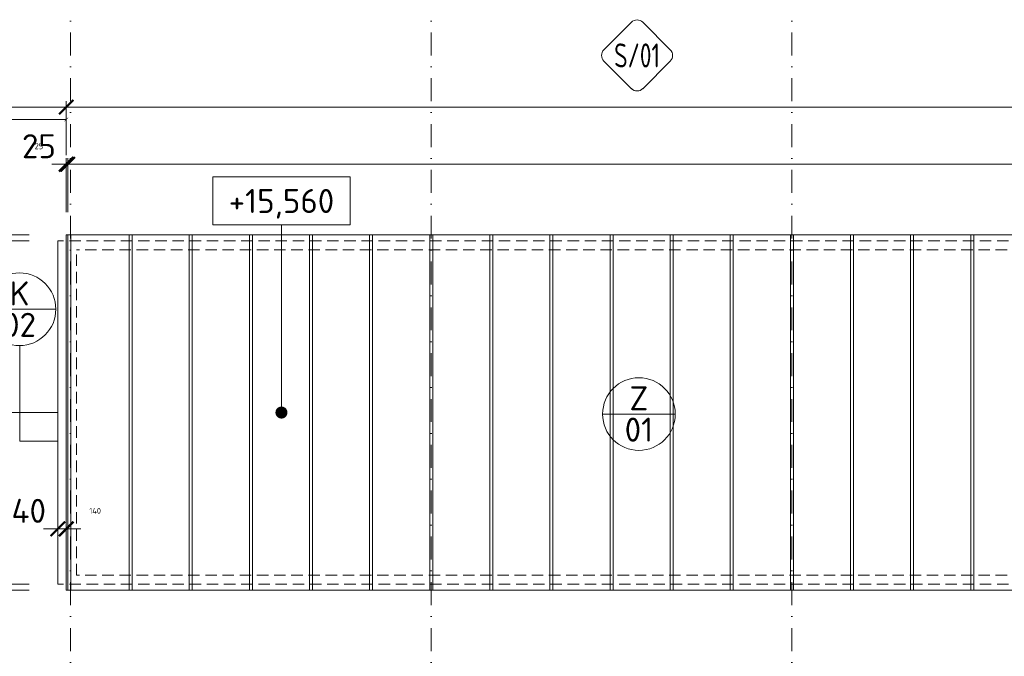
# Model space of a CAD drawing. Header units: millimetres. Extents: x -916886 to 3713765, y -2985421 to 1675785.
# Tile 118 of 256: x 11155 to 27533, y 236895 to 247484. Entities that reach past the tile are written whole.
import ezdxf
from ezdxf.enums import TextEntityAlignment as Align

# ---------------------------------------------------------------- set-up
doc = ezdxf.new("R2010")
doc.units = ezdxf.units.MM
for name, pattern in [('CENTERX2', [101.6, 63.5, -12.7, 12.7, -12.7]), ('DASHDOT', [25.4, 12.7, -6.35, 0, -6.35]), ('ČÁRKOVANÁ', [19.05, 12.7, -6.35])]:
    doc.linetypes.add(name, pattern=pattern)
doc.layers.get('Defpoints').update_dxf_attribs({"color": 8})
for name, color, linetype, lineweight in [('A99_N_kce-pohl', 1, 'Continuous', 9), ('A99_N_koty-200', 5, 'Continuous', 5), ('A99_N_koty-200 @ 200', 5, 'Continuous', 5), ('A99_N_koty-200 @ 50 (2)', 5, 'Continuous', 5), ('A99_N_koty-vysk', 160, 'Continuous', 9), ('A99_N_znaceni 200', 5, 'Continuous', 5), ('A99_S_osy', 1, 'CENTERX2', 5)]:
    doc.layers.add(name, color=color, linetype=linetype, lineweight=lineweight)
doc.styles.add('A99_kota', font='isocpeur.ttf', dxfattribs={"height": 2})
doc.styles.add('A99_popis', font='isocpeur.ttf')
doc.dimstyles.new('A99_kota_200 new', dxfattribs={"dimscale": 200, "dimtxt": 2, "dimasz": 1.2, "dimexe": 0.5, "dimexo": 1.5, "dimgap": 0.5, "dimtad": 1, "dimdec": 0, "dimzin": 3, "dimdsep": 46, "dimtxsty": 'A99_kota', "dimblk": 'ARCHTICK', "dimcen": 2.5, "dimazin": 2, "dimtfac": 0.75, "dimtdec": 0, "dimtix": 1, "dimtmove": 2, "dimatfit": 0, "dimfxl": 0, "dimtolj": 1, "dimtzin": 0, "dimlwd": 5, "dimlwe": 5, "dimarcsym": 0})

# ---------------------------------------------------------------- blocks, each defined once
blk = doc.blocks.new('*U49')
at = {"color": 0, "linetype": 'ByBlock'}
blk.add_line((5.7, -4), (5.7, -19.6), dxfattribs=at)
blk.add_lwpolyline([(0, -4), (11.4, -4), (11.4, 0), (0, 0)], close=True, dxfattribs=at)
at = {"color": 0, "linetype": 'ByBlock', "ltscale": 200, "const_width": 0.5}
blk.add_lwpolyline([(5.7, -19.85, -1), (5.7, -19.35, -1)], format="xyb", close=True, dxfattribs=at)
at = {"color": 0, "linetype": 'ByBlock', "style": 'A99_kota'}
for tag, p in [('VYSKA', (5.7, -2.241)), ('VYSKA_POPIS1', (5.7, -6.041)), ('VYSKA_POPIS2', (5.9, -9.541)), ('VYSKA_POPIS3', (5.9, -13.041))]:
    blk.add_attdef(tag, text='', height=2, dxfattribs=at).set_placement(p, align=Align.MIDDLE)
blk = doc.blocks.new('*U20')
at = {"color": 0, "linetype": 'ByBlock'}
blk.add_line((-3.02, 0), (3.02, 0), dxfattribs=at)
blk.add_circle((0, 0), 3.02, dxfattribs=at)
at = {"color": 0, "linetype": 'ByBlock', "style": 'A99_popis'}
for tag, p in [('KATEGORIE', (0, 1.31)), ('PRVEK', (0, -1.298))]:
    blk.add_attdef(tag, text='', height=2, dxfattribs=at).set_placement(p, align=Align.MIDDLE_CENTER)
blk = doc.blocks.new('_ArchTick')
at = {"color": 0, "linetype": 'ByBlock', "const_width": 0.15}
blk.add_lwpolyline([(-0.5, -0.5), (0.5, 0.5)], dxfattribs=at)
blk = doc.blocks.new('*D4128')
at = {"layer": 'A99_N_koty-200', "color": 0, "linetype": 'Continuous', "lineweight": 5, "transparency": 16777216}
for p, q in [((5860, 246030), (5860, 246130)), ((5860, 246030), (11930, 246030)), ((11930, 245230), (11930, 246130))]:
    blk.add_line(p, q, dxfattribs=at)
at = {"layer": 'Defpoints', "color": 0, "linetype": 'Continuous', "lineweight": 0, "transparency": 16777216}
for p in [(11930, 246030), (5860, 245825), (11930, 243905)]:
    blk.add_point(p, dxfattribs=at)
at = {"layer": 'A99_N_koty-200', "color": 0, "linetype": 'Continuous', "lineweight": 5, "transparency": 16777216, "xscale": 240, "yscale": 240, "zscale": 240, "rotation": 180}
blk.add_blockref('_ArchTick', (5860, 246030), dxfattribs=at)
at = {"layer": 'A99_N_koty-200', "color": 0, "linetype": 'Continuous', "lineweight": 5, "transparency": 16777216, "xscale": 240, "yscale": 240, "zscale": 240}
blk.add_blockref('_ArchTick', (11930, 246030), dxfattribs=at)
at = {"layer": 'A99_N_koty-200', "color": 0, "linetype": 'Continuous', "transparency": 16777216, "insert": (10065, 246350), "char_height": 400, "attachment_point": 5, "style": 'A99_kota'}
blk.add_mtext('\\A1;6070', dxfattribs=at)
blk = doc.blocks.new('*D4129')
at = {"layer": 'A99_N_koty-200', "color": 0, "linetype": 'Continuous', "lineweight": 5, "transparency": 16777216}
for p, q in [((5860, 245825), (5860, 245850)), ((11930, 245625), (11930, 245850)), ((5860, 245825), (11930, 245825))]:
    blk.add_line(p, q, dxfattribs=at)
at = {"layer": 'Defpoints', "color": 0, "linetype": 'Continuous', "lineweight": 0, "transparency": 16777216}
for p in [(5860, 245825), (11930, 245825), (11930, 243905)]:
    blk.add_point(p, dxfattribs=at)
at = {"layer": 'A99_N_koty-200', "color": 0, "linetype": 'Continuous', "lineweight": 5, "transparency": 16777216, "xscale": 60, "yscale": 60, "zscale": 60, "rotation": 180}
blk.add_blockref('_ArchTick', (5860, 245825), dxfattribs=at)
at = {"layer": 'A99_N_koty-200', "color": 0, "linetype": 'Continuous', "lineweight": 5, "transparency": 16777216, "xscale": 60, "yscale": 60, "zscale": 60}
blk.add_blockref('_ArchTick', (11930, 245825), dxfattribs=at)
at = {"layer": 'A99_N_koty-200', "color": 0, "linetype": 'Continuous', "transparency": 16777216, "insert": (8895, 245900), "char_height": 100, "attachment_point": 5, "style": 'A99_kota'}
blk.add_mtext('\\A1;6070', dxfattribs=at)
blk = doc.blocks.new('*D4131')
at = {"layer": 'A99_N_koty-200', "color": 0, "linetype": 'Continuous', "lineweight": 5, "transparency": 16777216}
for p, q in [((11930, 245230), (11930, 246130)), ((11930, 246030), (144620, 246030)), ((144620, 245230), (144620, 246130))]:
    blk.add_line(p, q, dxfattribs=at)
at = {"layer": 'Defpoints', "color": 0, "linetype": 'Continuous', "lineweight": 0, "transparency": 16777216}
for p in [(144620, 246030), (11930, 243905), (144620, 243905)]:
    blk.add_point(p, dxfattribs=at)
at = {"layer": 'A99_N_koty-200', "color": 0, "linetype": 'Continuous', "lineweight": 5, "transparency": 16777216, "xscale": 240, "yscale": 240, "zscale": 240, "rotation": 180}
blk.add_blockref('_ArchTick', (11930, 246030), dxfattribs=at)
at = {"layer": 'A99_N_koty-200', "color": 0, "linetype": 'Continuous', "lineweight": 5, "transparency": 16777216, "xscale": 240, "yscale": 240, "zscale": 240}
blk.add_blockref('_ArchTick', (144620, 246030), dxfattribs=at)
at = {"layer": 'A99_N_koty-200', "color": 0, "linetype": 'Continuous', "transparency": 16777216, "insert": (77020, 246330), "char_height": 400, "attachment_point": 5, "style": 'A99_kota'}
blk.add_mtext('\\A1;132690', dxfattribs=at)
blk = doc.blocks.new('*D4132')
at = {"layer": 'A99_N_koty-200', "color": 0, "linetype": 'Continuous', "lineweight": 5, "transparency": 16777216}
for p, q in [((11930, 245830), (11930, 246055)), ((11930, 246030), (144620, 246030)), ((144620, 245830), (144620, 246055))]:
    blk.add_line(p, q, dxfattribs=at)
at = {"layer": 'Defpoints', "color": 0, "linetype": 'Continuous', "lineweight": 0, "transparency": 16777216}
for p in [(144620, 246030), (11930, 243905), (144620, 243905)]:
    blk.add_point(p, dxfattribs=at)
at = {"layer": 'A99_N_koty-200', "color": 0, "linetype": 'Continuous', "lineweight": 5, "transparency": 16777216, "xscale": 60, "yscale": 60, "zscale": 60, "rotation": 180}
blk.add_blockref('_ArchTick', (11930, 246030), dxfattribs=at)
at = {"layer": 'A99_N_koty-200', "color": 0, "linetype": 'Continuous', "lineweight": 5, "transparency": 16777216, "xscale": 60, "yscale": 60, "zscale": 60}
blk.add_blockref('_ArchTick', (144620, 246030), dxfattribs=at)
at = {"layer": 'A99_N_koty-200', "color": 0, "linetype": 'Continuous', "transparency": 16777216, "insert": (78275, 246105), "char_height": 100, "attachment_point": 5, "style": 'A99_kota'}
blk.add_mtext('\\A1;132690', dxfattribs=at)
blk = doc.blocks.new('*D4137')
at = {"layer": 'A99_N_koty-200', "color": 0, "linetype": 'Continuous', "lineweight": 5, "transparency": 16777216}
for p, q in [((11955, 244280), (11955, 245180)), ((78000, 244280), (78000, 245180)), ((11955, 245080), (78000, 245080))]:
    blk.add_line(p, q, dxfattribs=at)
at = {"layer": 'Defpoints', "color": 0, "linetype": 'Continuous', "lineweight": 0, "transparency": 16777216}
for p in [(78000, 245080), (11955, 243905), (78000, 243905)]:
    blk.add_point(p, dxfattribs=at)
at = {"layer": 'A99_N_koty-200', "color": 0, "linetype": 'Continuous', "lineweight": 5, "transparency": 16777216, "xscale": 240, "yscale": 240, "zscale": 240, "rotation": 180}
blk.add_blockref('_ArchTick', (11955, 245080), dxfattribs=at)
at = {"layer": 'A99_N_koty-200', "color": 0, "linetype": 'Continuous', "lineweight": 5, "transparency": 16777216, "xscale": 240, "yscale": 240, "zscale": 240}
blk.add_blockref('_ArchTick', (78000, 245080), dxfattribs=at)
at = {"layer": 'A99_N_koty-200', "color": 0, "linetype": 'Continuous', "transparency": 16777216, "insert": (44977.5, 245380), "char_height": 400, "attachment_point": 5, "style": 'A99_kota'}
blk.add_mtext('\\A1;66045', dxfattribs=at)
blk = doc.blocks.new('*D4138')
at = {"layer": 'A99_N_koty-200', "color": 0, "linetype": 'Continuous', "lineweight": 5, "transparency": 16777216}
for p, q in [((11955, 244880), (11955, 245105)), ((11955, 245080), (78000, 245080)), ((78000, 244880), (78000, 245105))]:
    blk.add_line(p, q, dxfattribs=at)
at = {"layer": 'Defpoints', "color": 0, "linetype": 'Continuous', "lineweight": 0, "transparency": 16777216}
for p in [(78000, 245080), (11955, 243905), (78000, 243905)]:
    blk.add_point(p, dxfattribs=at)
at = {"layer": 'A99_N_koty-200', "color": 0, "linetype": 'Continuous', "lineweight": 5, "transparency": 16777216, "xscale": 60, "yscale": 60, "zscale": 60, "rotation": 180}
blk.add_blockref('_ArchTick', (11955, 245080), dxfattribs=at)
at = {"layer": 'A99_N_koty-200', "color": 0, "linetype": 'Continuous', "lineweight": 5, "transparency": 16777216, "xscale": 60, "yscale": 60, "zscale": 60}
blk.add_blockref('_ArchTick', (78000, 245080), dxfattribs=at)
at = {"layer": 'A99_N_koty-200', "color": 0, "linetype": 'Continuous', "transparency": 16777216, "insert": (44977.5, 245155), "char_height": 100, "attachment_point": 5, "style": 'A99_kota'}
blk.add_mtext('\\A1;66045', dxfattribs=at)
blk = doc.blocks.new('*D4140')
at = {"layer": 'A99_N_koty-200', "color": 0, "linetype": 'Continuous', "lineweight": 5, "transparency": 16777216}
for p, q in [((11930, 244280), (11930, 245180)), ((11955, 244280), (11955, 245180)), ((11930, 245080), (11690, 245080)), ((11955, 245080), (11930, 245080)), ((11955, 245080), (12195, 245080))]:
    blk.add_line(p, q, dxfattribs=at)
at = {"layer": 'Defpoints', "color": 0, "linetype": 'Continuous', "lineweight": 0, "transparency": 16777216}
for p in [(11930, 245080), (11930, 243905), (11955, 243905)]:
    blk.add_point(p, dxfattribs=at)
at = {"layer": 'A99_N_koty-200', "color": 0, "linetype": 'Continuous', "lineweight": 5, "transparency": 16777216, "xscale": 240, "yscale": 240, "zscale": 240}
blk.add_blockref('_ArchTick', (11930, 245080), dxfattribs=at)
at = {"layer": 'A99_N_koty-200', "color": 0, "linetype": 'Continuous', "lineweight": 5, "transparency": 16777216, "xscale": 240, "yscale": 240, "zscale": 240, "rotation": 180}
blk.add_blockref('_ArchTick', (11955, 245080), dxfattribs=at)
at = {"layer": 'A99_N_koty-200', "color": 0, "linetype": 'Continuous', "transparency": 16777216, "insert": (11475, 245380), "char_height": 400, "attachment_point": 5, "style": 'A99_kota'}
blk.add_mtext('\\A1;25', dxfattribs=at)
blk = doc.blocks.new('*D4141')
at = {"layer": 'A99_N_koty-200', "color": 0, "linetype": 'Continuous', "lineweight": 5, "transparency": 16777216}
for p, q in [((11930, 245080), (11870, 245080)), ((11930, 244880), (11930, 245105)), ((11955, 245080), (11930, 245080)), ((11955, 244880), (11955, 245105)), ((11955, 245080), (12015, 245080))]:
    blk.add_line(p, q, dxfattribs=at)
at = {"layer": 'Defpoints', "color": 0, "linetype": 'Continuous', "lineweight": 0, "transparency": 16777216}
for p in [(11930, 245080), (11930, 243905), (11955, 243905)]:
    blk.add_point(p, dxfattribs=at)
at = {"layer": 'A99_N_koty-200', "color": 0, "linetype": 'Continuous', "lineweight": 5, "transparency": 16777216, "xscale": 60, "yscale": 60, "zscale": 60}
blk.add_blockref('_ArchTick', (11930, 245080), dxfattribs=at)
at = {"layer": 'A99_N_koty-200', "color": 0, "linetype": 'Continuous', "lineweight": 5, "transparency": 16777216, "xscale": 60, "yscale": 60, "zscale": 60, "rotation": 180}
blk.add_blockref('_ArchTick', (11955, 245080), dxfattribs=at)
at = {"layer": 'A99_N_koty-200', "color": 0, "linetype": 'Continuous', "transparency": 16777216, "insert": (11475, 245380), "char_height": 100, "attachment_point": 5, "style": 'A99_kota'}
blk.add_mtext('\\A1;25', dxfattribs=at)
blk = doc.blocks.new('*D4149')
at = {"layer": 'A99_N_koty-200', "color": 0, "linetype": 'Continuous', "lineweight": 5, "transparency": 16777216}
for p, q in [((10210, 243905), (9310, 243905)), ((9410, 237995), (9410, 243905)), ((10210, 237995), (9310, 237995))]:
    blk.add_line(p, q, dxfattribs=at)
at = {"layer": 'Defpoints', "color": 0, "linetype": 'Continuous', "lineweight": 0, "transparency": 16777216}
for p in [(9410, 243905), (11930, 243905), (11930, 237995)]:
    blk.add_point(p, dxfattribs=at)
at = {"layer": 'A99_N_koty-200', "color": 0, "linetype": 'Continuous', "lineweight": 5, "transparency": 16777216, "xscale": 240, "yscale": 240, "zscale": 240}
for p, rotation in [((9410, 243905), 90), ((9410, 237995), 270)]:
    blk.add_blockref('_ArchTick', p, dxfattribs=dict(at, rotation=rotation))
at = {"layer": 'A99_N_koty-200', "color": 0, "linetype": 'Continuous', "transparency": 16777216, "insert": (9110, 240920), "char_height": 400, "attachment_point": 5, "rotation": 90, "style": 'A99_kota'}
blk.add_mtext('\\A1;5910', dxfattribs=at)
blk = doc.blocks.new('*D4150')
at = {"layer": 'A99_N_koty-200', "color": 0, "linetype": 'Continuous', "lineweight": 5, "transparency": 16777216}
for p, q in [((9610, 243905), (9385, 243905)), ((9410, 237995), (9410, 243905)), ((9610, 237995), (9385, 237995))]:
    blk.add_line(p, q, dxfattribs=at)
at = {"layer": 'Defpoints', "color": 0, "linetype": 'Continuous', "lineweight": 0, "transparency": 16777216}
for p in [(9410, 243905), (11930, 243905), (11930, 237995)]:
    blk.add_point(p, dxfattribs=at)
at = {"layer": 'A99_N_koty-200', "color": 0, "linetype": 'Continuous', "lineweight": 5, "transparency": 16777216, "xscale": 60, "yscale": 60, "zscale": 60}
for p, rotation in [((9410, 243905), 90), ((9410, 237995), 270)]:
    blk.add_blockref('_ArchTick', p, dxfattribs=dict(at, rotation=rotation))
at = {"layer": 'A99_N_koty-200', "color": 0, "linetype": 'Continuous', "transparency": 16777216, "insert": (9335, 240950), "char_height": 100, "attachment_point": 5, "rotation": 90, "style": 'A99_kota'}
blk.add_mtext('\\A1;5910', dxfattribs=at)
blk = doc.blocks.new('*D4152')
at = {"layer": 'A99_N_koty-200', "color": 0, "linetype": 'Continuous', "lineweight": 5, "transparency": 16777216}
for p, q in [((11315, 243805), (10415, 243805)), ((10515, 243805), (10515, 238095)), ((11315, 238095), (10415, 238095))]:
    blk.add_line(p, q, dxfattribs=at)
at = {"layer": 'Defpoints', "color": 0, "linetype": 'Continuous', "lineweight": 0, "transparency": 16777216}
for p in [(11790, 243805), (10515, 238095), (11930, 238095)]:
    blk.add_point(p, dxfattribs=at)
at = {"layer": 'A99_N_koty-200', "color": 0, "linetype": 'Continuous', "lineweight": 5, "transparency": 16777216, "xscale": 240, "yscale": 240, "zscale": 240}
for p, rotation in [((10515, 243805), 90), ((10515, 238095), 270)]:
    blk.add_blockref('_ArchTick', p, dxfattribs=dict(at, rotation=rotation))
at = {"layer": 'A99_N_koty-200', "color": 0, "linetype": 'Continuous', "transparency": 16777216, "insert": (10215, 240950), "char_height": 400, "attachment_point": 5, "rotation": 90, "style": 'A99_kota'}
blk.add_mtext('\\A1;5710', dxfattribs=at)
blk = doc.blocks.new('*D4153')
at = {"layer": 'A99_N_koty-200', "color": 0, "linetype": 'Continuous', "lineweight": 5, "transparency": 16777216}
for p, q in [((10715, 243805), (10490, 243805)), ((10515, 243805), (10515, 238095)), ((10715, 238095), (10490, 238095))]:
    blk.add_line(p, q, dxfattribs=at)
at = {"layer": 'Defpoints', "color": 0, "linetype": 'Continuous', "lineweight": 0, "transparency": 16777216}
for p in [(11790, 243805), (10515, 238095), (11930, 238095)]:
    blk.add_point(p, dxfattribs=at)
at = {"layer": 'A99_N_koty-200', "color": 0, "linetype": 'Continuous', "lineweight": 5, "transparency": 16777216, "xscale": 60, "yscale": 60, "zscale": 60}
for p, rotation in [((10515, 243805), 90), ((10515, 238095), 270)]:
    blk.add_blockref('_ArchTick', p, dxfattribs=dict(at, rotation=rotation))
at = {"layer": 'A99_N_koty-200', "color": 0, "linetype": 'Continuous', "transparency": 16777216, "insert": (10440, 240950), "char_height": 100, "attachment_point": 5, "rotation": 90, "style": 'A99_kota'}
blk.add_mtext('\\A1;5710', dxfattribs=at)
blk = doc.blocks.new('*D4155')
at = {"layer": 'A99_N_koty-200', "color": 0, "linetype": 'Continuous', "lineweight": 5, "transparency": 16777216}
for p, q in [((10515, 238095), (10515, 238335)), ((11315, 238095), (10415, 238095)), ((11315, 237995), (10415, 237995)), ((10515, 238095), (10515, 237995)), ((10515, 237995), (10515, 237755))]:
    blk.add_line(p, q, dxfattribs=at)
at = {"layer": 'Defpoints', "color": 0, "linetype": 'Continuous', "lineweight": 0, "transparency": 16777216}
for p in [(10515, 237995), (11930, 238095), (11930, 237995)]:
    blk.add_point(p, dxfattribs=at)
at = {"layer": 'A99_N_koty-200', "color": 0, "linetype": 'Continuous', "lineweight": 5, "transparency": 16777216, "xscale": 240, "yscale": 240, "zscale": 240}
for p, rotation in [((10515, 238095), 270), ((10515, 237995), 90)]:
    blk.add_blockref('_ArchTick', p, dxfattribs=dict(at, rotation=rotation))
at = {"layer": 'A99_N_koty-200', "color": 0, "linetype": 'Continuous', "transparency": 16777216, "insert": (10215, 237490), "char_height": 400, "attachment_point": 5, "rotation": 90, "style": 'A99_kota'}
blk.add_mtext('\\A1;100', dxfattribs=at)
blk = doc.blocks.new('*D4156')
at = {"layer": 'A99_N_koty-200', "color": 0, "linetype": 'Continuous', "lineweight": 5, "transparency": 16777216}
for p, q in [((10515, 238095), (10515, 238155)), ((10715, 238095), (10490, 238095)), ((10715, 237995), (10490, 237995)), ((10515, 238095), (10515, 237995)), ((10515, 237995), (10515, 237935))]:
    blk.add_line(p, q, dxfattribs=at)
at = {"layer": 'Defpoints', "color": 0, "linetype": 'Continuous', "lineweight": 0, "transparency": 16777216}
for p in [(10515, 237995), (11930, 238095), (11930, 237995)]:
    blk.add_point(p, dxfattribs=at)
at = {"layer": 'A99_N_koty-200', "color": 0, "linetype": 'Continuous', "lineweight": 5, "transparency": 16777216, "xscale": 60, "yscale": 60, "zscale": 60}
for p, rotation in [((10515, 238095), 270), ((10515, 237995), 90)]:
    blk.add_blockref('_ArchTick', p, dxfattribs=dict(at, rotation=rotation))
at = {"layer": 'A99_N_koty-200', "color": 0, "linetype": 'Continuous', "transparency": 16777216, "insert": (10215, 237490), "char_height": 100, "attachment_point": 5, "rotation": 90, "style": 'A99_kota'}
blk.add_mtext('\\A1;100', dxfattribs=at)
blk = doc.blocks.new('*D4158')
at = {"layer": 'A99_N_koty-200', "color": 0, "linetype": 'Continuous', "lineweight": 5, "transparency": 16777216}
for p, q in [((10515, 243905), (10515, 244145)), ((11315, 243905), (10415, 243905)), ((10515, 243805), (10515, 243905)), ((11315, 243805), (10415, 243805)), ((10515, 243805), (10515, 243565))]:
    blk.add_line(p, q, dxfattribs=at)
at = {"layer": 'Defpoints', "color": 0, "linetype": 'Continuous', "lineweight": 0, "transparency": 16777216}
for p in [(10515, 243905), (11930, 243905), (11790, 243805)]:
    blk.add_point(p, dxfattribs=at)
at = {"layer": 'A99_N_koty-200', "color": 0, "linetype": 'Continuous', "lineweight": 5, "transparency": 16777216, "xscale": 240, "yscale": 240, "zscale": 240}
for p, rotation in [((10515, 243905), 270), ((10515, 243805), 90)]:
    blk.add_blockref('_ArchTick', p, dxfattribs=dict(at, rotation=rotation))
at = {"layer": 'A99_N_koty-200', "color": 0, "linetype": 'Continuous', "transparency": 16777216, "insert": (10215, 244410), "char_height": 400, "attachment_point": 5, "rotation": 90, "style": 'A99_kota'}
blk.add_mtext('\\A1;100', dxfattribs=at)
blk = doc.blocks.new('*D4159')
at = {"layer": 'A99_N_koty-200', "color": 0, "linetype": 'Continuous', "lineweight": 5, "transparency": 16777216}
for p, q in [((10715, 243905), (10490, 243905)), ((10515, 243905), (10515, 243965)), ((10515, 243805), (10515, 243905)), ((10715, 243805), (10490, 243805)), ((10515, 243805), (10515, 243745))]:
    blk.add_line(p, q, dxfattribs=at)
at = {"layer": 'Defpoints', "color": 0, "linetype": 'Continuous', "lineweight": 0, "transparency": 16777216}
for p in [(10515, 243905), (11930, 243905), (11790, 243805)]:
    blk.add_point(p, dxfattribs=at)
at = {"layer": 'A99_N_koty-200', "color": 0, "linetype": 'Continuous', "lineweight": 5, "transparency": 16777216, "xscale": 60, "yscale": 60, "zscale": 60}
for p, rotation in [((10515, 243905), 270), ((10515, 243805), 90)]:
    blk.add_blockref('_ArchTick', p, dxfattribs=dict(at, rotation=rotation))
at = {"layer": 'A99_N_koty-200', "color": 0, "linetype": 'Continuous', "transparency": 16777216, "insert": (10215, 244410), "char_height": 100, "attachment_point": 5, "rotation": 90, "style": 'A99_kota'}
blk.add_mtext('\\A1;100', dxfattribs=at)
blk = doc.blocks.new('*D4173')
at = {"layer": 'A99_N_koty-200', "color": 0, "linetype": 'Continuous', "lineweight": 5, "transparency": 16777216}
for p, q in [((10210, 237995), (9310, 237995)), ((9410, 237995), (9410, 232115)), ((9410, 232115), (9310, 232115))]:
    blk.add_line(p, q, dxfattribs=at)
at = {"layer": 'Defpoints', "color": 0, "linetype": 'Continuous', "lineweight": 0, "transparency": 16777216}
for p in [(11930, 237995), (9410, 232115), (9410, 232115)]:
    blk.add_point(p, dxfattribs=at)
at = {"layer": 'A99_N_koty-200', "color": 0, "linetype": 'Continuous', "lineweight": 5, "transparency": 16777216, "xscale": 240, "yscale": 240, "zscale": 240}
for p, rotation in [((9410, 237995), 90.0000000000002), ((9410, 232115), 270.0000000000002)]:
    blk.add_blockref('_ArchTick', p, dxfattribs=dict(at, rotation=rotation))
at = {"layer": 'A99_N_koty-200', "color": 0, "linetype": 'Continuous', "transparency": 16777216, "insert": (9110, 234390), "char_height": 400, "attachment_point": 5, "rotation": 90, "style": 'A99_kota'}
blk.add_mtext('\\A1;5880', dxfattribs=at)
blk = doc.blocks.new('*D4174')
at = {"layer": 'A99_N_koty-200', "color": 0, "linetype": 'Continuous', "lineweight": 5, "transparency": 16777216}
for p, q in [((9610, 237995), (9385, 237995)), ((9410, 237995), (9410, 238055)), ((9410, 237995), (9410, 232115)), ((9410, 232115), (9385, 232115)), ((9410, 232115), (9410, 232055))]:
    blk.add_line(p, q, dxfattribs=at)
at = {"layer": 'Defpoints', "color": 0, "linetype": 'Continuous', "lineweight": 0, "transparency": 16777216}
for p in [(11930, 237995), (9410, 232115), (9410, 232115)]:
    blk.add_point(p, dxfattribs=at)
at = {"layer": 'A99_N_koty-200', "color": 0, "linetype": 'Continuous', "lineweight": 5, "transparency": 16777216, "xscale": 60, "yscale": 60, "zscale": 60}
for p, rotation in [((9410, 237995), 270.0000000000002), ((9410, 232115), 90.0000000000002)]:
    blk.add_blockref('_ArchTick', p, dxfattribs=dict(at, rotation=rotation))
at = {"layer": 'A99_N_koty-200', "color": 0, "linetype": 'Continuous', "transparency": 16777216, "insert": (9110, 230905), "char_height": 100, "attachment_point": 5, "rotation": 90, "style": 'A99_kota'}
blk.add_mtext('\\A1;5880', dxfattribs=at)
blk = doc.blocks.new('*D4176')
at = {"layer": 'A99_N_koty-200', "color": 0, "linetype": 'Continuous', "lineweight": 5, "transparency": 16777216}
for p, q in [((11790, 239015), (11550, 239015)), ((11790, 239015), (11790, 239115)), ((11790, 239015), (11930, 239015)), ((11930, 239015), (11930, 239115)), ((11930, 239015), (12170, 239015))]:
    blk.add_line(p, q, dxfattribs=at)
at = {"layer": 'Defpoints', "color": 0, "linetype": 'Continuous', "lineweight": 0, "transparency": 16777216}
for p in [(11790, 239015), (11930, 239015), (11930, 239015)]:
    blk.add_point(p, dxfattribs=at)
at = {"layer": 'A99_N_koty-200', "color": 0, "linetype": 'Continuous', "lineweight": 5, "transparency": 16777216, "xscale": 240, "yscale": 240, "zscale": 240}
blk.add_blockref('_ArchTick', (11790, 239015), dxfattribs=at)
at = {"layer": 'A99_N_koty-200', "color": 0, "linetype": 'Continuous', "lineweight": 5, "transparency": 16777216, "xscale": 240, "yscale": 240, "zscale": 240, "rotation": 180}
blk.add_blockref('_ArchTick', (11930, 239015), dxfattribs=at)
at = {"layer": 'A99_N_koty-200', "color": 0, "linetype": 'Continuous', "transparency": 16777216, "insert": (11205, 239315), "char_height": 400, "attachment_point": 5, "style": 'A99_kota'}
blk.add_mtext('\\A1;140', dxfattribs=at)
blk = doc.blocks.new('*D4177')
at = {"layer": 'A99_N_koty-200', "color": 0, "linetype": 'Continuous', "lineweight": 5, "transparency": 16777216}
for p, q in [((11790, 239015), (11730, 239015)), ((11790, 239015), (11790, 239040)), ((11790, 239015), (11930, 239015)), ((11930, 239015), (11930, 239040)), ((11930, 239015), (11990, 239015))]:
    blk.add_line(p, q, dxfattribs=at)
at = {"layer": 'Defpoints', "color": 0, "linetype": 'Continuous', "lineweight": 0, "transparency": 16777216}
for p in [(11790, 239015), (11930, 239015), (11930, 239015)]:
    blk.add_point(p, dxfattribs=at)
at = {"layer": 'A99_N_koty-200', "color": 0, "linetype": 'Continuous', "lineweight": 5, "transparency": 16777216, "xscale": 60, "yscale": 60, "zscale": 60}
blk.add_blockref('_ArchTick', (11790, 239015), dxfattribs=at)
at = {"layer": 'A99_N_koty-200', "color": 0, "linetype": 'Continuous', "lineweight": 5, "transparency": 16777216, "xscale": 60, "yscale": 60, "zscale": 60, "rotation": 180}
blk.add_blockref('_ArchTick', (11930, 239015), dxfattribs=at)
at = {"layer": 'A99_N_koty-200', "color": 0, "linetype": 'Continuous', "transparency": 16777216, "insert": (12410, 239315), "char_height": 100, "attachment_point": 5, "style": 'A99_kota'}
blk.add_mtext('\\A1;140', dxfattribs=at)
blk = doc.blocks.new('*D4335')
at = {"layer": 'A99_N_koty-200', "color": 0, "linetype": 'Continuous', "lineweight": 5, "transparency": 16777216}
for p, q in [((10210, 249785), (9310, 249785)), ((9410, 243905), (9410, 249785)), ((10210, 243905), (9310, 243905))]:
    blk.add_line(p, q, dxfattribs=at)
at = {"layer": 'Defpoints', "color": 0, "linetype": 'Continuous', "lineweight": 0, "transparency": 16777216}
for p in [(9410, 249785), (11735, 249785), (11960, 243905)]:
    blk.add_point(p, dxfattribs=at)
at = {"layer": 'A99_N_koty-200', "color": 0, "linetype": 'Continuous', "lineweight": 5, "transparency": 16777216, "xscale": 240, "yscale": 240, "zscale": 240}
for p, rotation in [((9410, 249785), 90), ((9410, 243905), 270)]:
    blk.add_blockref('_ArchTick', p, dxfattribs=dict(at, rotation=rotation))
at = {"layer": 'A99_N_koty-200', "color": 0, "linetype": 'Continuous', "transparency": 16777216, "insert": (9110, 246845), "char_height": 400, "attachment_point": 5, "rotation": 90, "style": 'A99_kota'}
blk.add_mtext('\\A1;5880', dxfattribs=at)
blk = doc.blocks.new('*D4336')
at = {"layer": 'A99_N_koty-200', "color": 0, "linetype": 'Continuous', "lineweight": 5, "transparency": 16777216}
for p, q in [((9610, 249785), (9385, 249785)), ((9410, 243905), (9410, 249785)), ((9610, 243905), (9385, 243905))]:
    blk.add_line(p, q, dxfattribs=at)
at = {"layer": 'Defpoints', "color": 0, "linetype": 'Continuous', "lineweight": 0, "transparency": 16777216}
for p in [(9410, 249785), (11735, 249785), (11960, 243905)]:
    blk.add_point(p, dxfattribs=at)
at = {"layer": 'A99_N_koty-200', "color": 0, "linetype": 'Continuous', "lineweight": 5, "transparency": 16777216, "xscale": 60, "yscale": 60, "zscale": 60}
for p, rotation in [((9410, 249785), 90), ((9410, 243905), 270)]:
    blk.add_blockref('_ArchTick', p, dxfattribs=dict(at, rotation=rotation))
at = {"layer": 'A99_N_koty-200', "color": 0, "linetype": 'Continuous', "transparency": 16777216, "insert": (9335, 246845), "char_height": 100, "attachment_point": 5, "rotation": 90, "style": 'A99_kota'}
blk.add_mtext('\\A1;5880', dxfattribs=at)
blk = doc.blocks.new('*U94')
at = {"color": 0}
for p, q in [((-0.72, 4.14), (-4.15, 0.71)), ((4.14, 0.71), (0.71, 4.14)), ((-4.15, -0.72), (-0.72, -4.15)), ((0.71, -4.15), (4.14, -0.72))]:
    blk.add_line(p, q, dxfattribs=at)
for centre, start, end in [((0, 3.42), 45, 135), ((-3.43, 0), 135, 225), ((3.42, 0), 315, 45), ((0, -3.43), 225, 315)]:
    blk.add_arc(centre, 1.01, start, end, dxfattribs=at)
at = {"color": 0, "linetype": 'ByBlock', "style": 'A99_popis', "width": 0.953108}
blk.add_attdef('SKLADBA', text='', height=3, rotation=0.0103, dxfattribs=at).set_placement((-2.86, -1.51), (2.86, -1.5), align=Align.FIT)
blk = doc.blocks.new('*U5086')
at = {"layer": 'A99_N_koty-200 @ 200', "linetype": 'Continuous'}
dim = blk.add_linear_dim(base=(11930, 246030), p1=(5860, 245825), p2=(11930, 243905), dimstyle='A99_kota_200 new', override={"dimscale": 200, "dimtix": 1, "dimtofl": 1, "dimtmove": 2, "dimatfit": 0}, dxfattribs=at)
dim.commit()
dim.dimension.update_dxf_attribs({"geometry": '*D4128', "text_midpoint": (10065, 246350), "dimtype": 128})
at = {"layer": 'A99_N_koty-200 @ 50 (2)', "linetype": 'Continuous'}
dim = blk.add_linear_dim(base=(11930, 245825), p1=(5860, 245825), p2=(11930, 243905), dimstyle='A99_kota_200 new', override={"dimscale": 50, "dimtix": 1, "dimtofl": 1, "dimtmove": 2, "dimatfit": 0}, dxfattribs=at)
dim.commit()
dim.dimension.update_dxf_attribs({"geometry": '*D4129', "text_midpoint": (8895, 245900)})
blk = doc.blocks.new('*U5087')
at = {"layer": 'A99_N_koty-200 @ 200', "linetype": 'Continuous'}
dim = blk.add_linear_dim(base=(144620, 246030), p1=(11930, 243905), p2=(144620, 243905), dimstyle='A99_kota_200 new', override={"dimscale": 200, "dimtix": 1, "dimtofl": 1, "dimtmove": 2, "dimatfit": 0}, dxfattribs=at)
dim.commit()
dim.dimension.update_dxf_attribs({"geometry": '*D4131', "text_midpoint": (77020, 246330), "dimtype": 128})
at = {"layer": 'A99_N_koty-200 @ 50 (2)', "linetype": 'Continuous'}
dim = blk.add_linear_dim(base=(144620, 246030), p1=(11930, 243905), p2=(144620, 243905), dimstyle='A99_kota_200 new', override={"dimscale": 50, "dimtix": 1, "dimtofl": 1, "dimtmove": 2, "dimatfit": 0}, dxfattribs=at)
dim.commit()
dim.dimension.update_dxf_attribs({"geometry": '*D4132', "text_midpoint": (78275, 246105)})
blk = doc.blocks.new('*U5089')
at = {"layer": 'A99_N_koty-200 @ 200', "linetype": 'Continuous'}
dim = blk.add_linear_dim(base=(78000, 245080), p1=(11955, 243905), p2=(78000, 243905), dimstyle='A99_kota_200 new', override={"dimscale": 200, "dimtix": 1, "dimtofl": 1, "dimtmove": 2, "dimatfit": 0}, dxfattribs=at)
dim.commit()
dim.dimension.update_dxf_attribs({"geometry": '*D4137', "text_midpoint": (44977.5, 245380)})
at = {"layer": 'A99_N_koty-200 @ 50 (2)', "linetype": 'Continuous'}
dim = blk.add_linear_dim(base=(78000, 245080), p1=(11955, 243905), p2=(78000, 243905), dimstyle='A99_kota_200 new', override={"dimscale": 50, "dimtix": 1, "dimtofl": 1, "dimtmove": 2, "dimatfit": 0}, dxfattribs=at)
dim.commit()
dim.dimension.update_dxf_attribs({"geometry": '*D4138', "text_midpoint": (44977.5, 245155)})
blk = doc.blocks.new('*U5090')
at = {"layer": 'A99_N_koty-200 @ 200', "linetype": 'Continuous'}
dim = blk.add_linear_dim(base=(11930, 245080), p1=(11955, 243905), p2=(11930, 243905), dimstyle='A99_kota_200 new', override={"dimscale": 200, "dimtix": 1, "dimtofl": 1, "dimtmove": 2, "dimatfit": 0}, dxfattribs=at)
dim.commit()
dim.dimension.update_dxf_attribs({"geometry": '*D4140', "text_midpoint": (11475, 245380), "dimtype": 128})
at = {"layer": 'A99_N_koty-200 @ 50 (2)', "linetype": 'Continuous'}
dim = blk.add_linear_dim(base=(11930, 245080), p1=(11955, 243905), p2=(11930, 243905), dimstyle='A99_kota_200 new', override={"dimscale": 50, "dimtix": 1, "dimtofl": 1, "dimtmove": 2, "dimatfit": 0}, dxfattribs=at)
dim.commit()
dim.dimension.update_dxf_attribs({"geometry": '*D4141', "text_midpoint": (11475, 245380), "dimtype": 128})
blk = doc.blocks.new('*U5093')
at = {"layer": 'A99_N_koty-200 @ 200', "linetype": 'Continuous'}
dim = blk.add_linear_dim(base=(9410, 243905), p1=(11930, 237995), p2=(11930, 243905), angle=90, dimstyle='A99_kota_200 new', override={"dimscale": 200, "dimtix": 1, "dimtofl": 1, "dimtmove": 2, "dimatfit": 0}, dxfattribs=at)
dim.commit()
dim.dimension.update_dxf_attribs({"geometry": '*D4149', "text_midpoint": (9110, 240920), "dimtype": 128})
at = {"layer": 'A99_N_koty-200 @ 50 (2)', "linetype": 'Continuous'}
dim = blk.add_linear_dim(base=(9410, 243905), p1=(11930, 237995), p2=(11930, 243905), angle=90, dimstyle='A99_kota_200 new', override={"dimscale": 50, "dimtix": 1, "dimtofl": 1, "dimtmove": 2, "dimatfit": 0}, dxfattribs=at)
dim.commit()
dim.dimension.update_dxf_attribs({"geometry": '*D4150', "text_midpoint": (9335, 240950)})
blk = doc.blocks.new('*U5094')
at = {"layer": 'A99_N_koty-200 @ 200', "linetype": 'Continuous'}
dim = blk.add_linear_dim(base=(10515, 238095), p1=(11790, 243805), p2=(11930, 238095), angle=90, dimstyle='A99_kota_200 new', override={"dimscale": 200, "dimtix": 1, "dimtofl": 1, "dimtmove": 2, "dimatfit": 0}, dxfattribs=at)
dim.commit()
dim.dimension.update_dxf_attribs({"geometry": '*D4152', "text_midpoint": (10215, 240950)})
at = {"layer": 'A99_N_koty-200 @ 50 (2)', "linetype": 'Continuous'}
dim = blk.add_linear_dim(base=(10515, 238095), p1=(11790, 243805), p2=(11930, 238095), angle=90, dimstyle='A99_kota_200 new', override={"dimscale": 50, "dimtix": 1, "dimtofl": 1, "dimtmove": 2, "dimatfit": 0}, dxfattribs=at)
dim.commit()
dim.dimension.update_dxf_attribs({"geometry": '*D4153', "text_midpoint": (10440, 240950)})
blk = doc.blocks.new('*U5095')
at = {"layer": 'A99_N_koty-200 @ 200', "linetype": 'Continuous'}
dim = blk.add_linear_dim(base=(10515, 237995), p1=(11930, 238095), p2=(11930, 237995), angle=90, dimstyle='A99_kota_200 new', override={"dimscale": 200, "dimtix": 1, "dimtofl": 1, "dimtmove": 2, "dimatfit": 0}, dxfattribs=at)
dim.commit()
dim.dimension.update_dxf_attribs({"geometry": '*D4155', "text_midpoint": (10215, 237490), "dimtype": 128})
at = {"layer": 'A99_N_koty-200 @ 50 (2)', "linetype": 'Continuous'}
dim = blk.add_linear_dim(base=(10515, 237995), p1=(11930, 238095), p2=(11930, 237995), angle=90, dimstyle='A99_kota_200 new', override={"dimscale": 50, "dimtix": 1, "dimtofl": 1, "dimtmove": 2, "dimatfit": 0}, dxfattribs=at)
dim.commit()
dim.dimension.update_dxf_attribs({"geometry": '*D4156', "text_midpoint": (10215, 237490), "dimtype": 128})
blk = doc.blocks.new('*U5096')
at = {"layer": 'A99_N_koty-200 @ 200', "linetype": 'Continuous'}
dim = blk.add_linear_dim(base=(10515, 243905), p1=(11790, 243805), p2=(11930, 243905), angle=270, dimstyle='A99_kota_200 new', override={"dimscale": 200, "dimtix": 1, "dimtofl": 1, "dimtmove": 2, "dimatfit": 0}, dxfattribs=at)
dim.commit()
dim.dimension.update_dxf_attribs({"geometry": '*D4158', "text_midpoint": (10215, 244410), "dimtype": 128})
at = {"layer": 'A99_N_koty-200 @ 50 (2)', "linetype": 'Continuous'}
dim = blk.add_linear_dim(base=(10515, 243905), p1=(11790, 243805), p2=(11930, 243905), angle=270, dimstyle='A99_kota_200 new', override={"dimscale": 50, "dimtix": 1, "dimtofl": 1, "dimtmove": 2, "dimatfit": 0}, dxfattribs=at)
dim.commit()
dim.dimension.update_dxf_attribs({"geometry": '*D4159', "text_midpoint": (10215, 244410), "dimtype": 128})
blk = doc.blocks.new('*U5101')
at = {"layer": 'A99_N_koty-200 @ 200', "linetype": 'Continuous'}
dim = blk.add_linear_dim(base=(9410, 232115), p1=(11930, 237995), p2=(9410, 232115), angle=270, dimstyle='A99_kota_200 new', override={"dimscale": 200, "dimtix": 1, "dimtofl": 1, "dimtmove": 2, "dimatfit": 0}, dxfattribs=at)
dim.commit()
dim.dimension.update_dxf_attribs({"geometry": '*D4173', "text_midpoint": (9110, 234390), "dimtype": 128})
at = {"layer": 'A99_N_koty-200 @ 50 (2)', "linetype": 'Continuous'}
dim = blk.add_linear_dim(base=(9410, 232115), p1=(11930, 237995), p2=(9410, 232115), angle=270, dimstyle='A99_kota_200 new', override={"dimscale": 50, "dimtix": 1, "dimtofl": 1, "dimtmove": 2, "dimatfit": 0}, dxfattribs=at)
dim.commit()
dim.dimension.update_dxf_attribs({"geometry": '*D4174', "text_midpoint": (9110, 230905), "dimtype": 128})
blk = doc.blocks.new('*U5102')
at = {"layer": 'A99_N_koty-200 @ 200', "linetype": 'Continuous'}
dim = blk.add_linear_dim(base=(11930, 239015), p1=(11790, 239015), p2=(11930, 239015), dimstyle='A99_kota_200 new', override={"dimscale": 200, "dimtix": 1, "dimtofl": 1, "dimtmove": 2, "dimatfit": 0}, dxfattribs=at)
dim.commit()
dim.dimension.update_dxf_attribs({"geometry": '*D4176', "text_midpoint": (11205, 239315), "dimtype": 128})
at = {"layer": 'A99_N_koty-200 @ 50 (2)', "linetype": 'Continuous'}
dim = blk.add_linear_dim(base=(11930, 239015), p1=(11790, 239015), p2=(11930, 239015), dimstyle='A99_kota_200 new', override={"dimscale": 50, "dimtix": 1, "dimtofl": 1, "dimtmove": 2, "dimatfit": 0}, dxfattribs=at)
dim.commit()
dim.dimension.update_dxf_attribs({"geometry": '*D4177', "text_midpoint": (12410, 239315), "dimtype": 128})
blk = doc.blocks.new('*U5155')
at = {"layer": 'A99_N_koty-200 @ 200', "linetype": 'Continuous'}
dim = blk.add_linear_dim(base=(9410, 249785), p1=(11960, 243905), p2=(11735, 249785), angle=90, dimstyle='A99_kota_200 new', override={"dimscale": 200, "dimtix": 1, "dimtofl": 1, "dimtmove": 2, "dimatfit": 0}, dxfattribs=at)
dim.commit()
dim.dimension.update_dxf_attribs({"geometry": '*D4335', "text_midpoint": (9110, 246845)})
at = {"layer": 'A99_N_koty-200 @ 50 (2)', "linetype": 'Continuous'}
dim = blk.add_linear_dim(base=(9410, 249785), p1=(11960, 243905), p2=(11735, 249785), angle=90, dimstyle='A99_kota_200 new', override={"dimscale": 50, "dimtix": 1, "dimtofl": 1, "dimtmove": 2, "dimatfit": 0}, dxfattribs=at)
dim.commit()
dim.dimension.update_dxf_attribs({"geometry": '*D4336', "text_midpoint": (9335, 246845)})

msp = doc.modelspace()

# ---------------------------------------------------------------- linework, layer by layer
at = {"layer": 'A99_N_kce-pohl', "linetype": 'Continuous', "lineweight": 5}
for p, q in [((12005, 237995), (12005, 243905)), ((12975, 237995), (12975, 243905)), ((13025, 237995), (13025, 243905)), ((13975, 237995), (13975, 243905)), ((14025, 237995), (14025, 243905)), ((14975, 237995), (14975, 243905)), ((15025, 237995), (15025, 243905)), ((15975, 237995), (15975, 243905)), ((16025, 237995), (16025, 243905)), ((16975, 237995), (16975, 243905)), ((17025, 237995), (17025, 243905)), ((17975, 237995), (17975, 243905)), ((18025, 237995), (18025, 243905)), ((18975, 237995), (18975, 243905)), ((19025, 237995), (19025, 243905)), ((19975, 237995), (19975, 243905)), ((20025, 237995), (20025, 243905)), ((20975, 237995), (20975, 243905)), ((21025, 237995), (21025, 243905)), ((21975, 237995), (21975, 243905)), ((22025, 237995), (22025, 243905)), ((22975, 237995), (22975, 243905)), ((23025, 237995), (23025, 243905)), ((23975, 237995), (23975, 243905)), ((24025, 237995), (24025, 243905)), ((24975, 237995), (24975, 243905)), ((25025, 237995), (25025, 243905)), ((25975, 237995), (25975, 243905)), ((26025, 237995), (26025, 243905)), ((26975, 237995), (26975, 243905)), ((27025, 237995), (27025, 243905))]:
    msp.add_line(p, q, dxfattribs=at)
msp.add_lwpolyline([(11930, 243905), (144620, 243905), (144620, 237995), (11930, 237995)], close=True, dxfattribs=at)
for points in [[(11955, 237995), (11955, 243905)], [(11790, 238095), (11790, 243805)], [(12975, 241325), (12975, 241145)], [(13025, 241325), (13025, 241145)], [(13975, 241325), (13975, 241145)], [(14025, 241325), (14025, 241145)], [(15975, 241325), (15975, 241145)], [(16025, 241325), (16025, 241145)], [(17975, 241320), (17975, 241140)], [(18025, 241320), (18025, 241140)], [(18975, 241325), (18975, 241145)], [(19025, 241325), (19025, 241145)], [(19975, 241325), (19975, 241145)], [(20025, 241325), (20025, 241145)], [(20975, 241325), (20975, 241145)], [(21025, 241325), (21025, 241145)], [(21975, 241325), (21975, 241145)], [(22025, 241325), (22025, 241145)], [(22975, 241325), (22975, 241145)], [(23025, 241325), (23025, 241145)], [(23975, 241325), (23975, 241145)], [(24025, 241325), (24025, 241145)], [(24975, 241325), (24975, 241145)], [(25025, 241325), (25025, 241145)], [(25975, 241325), (25975, 241145)], [(26025, 241325), (26025, 241145)], [(26975, 241325), (26975, 241145)], [(27025, 241325), (27025, 241145)], [(11790, 240950), (5860, 240950)]]:
    msp.add_lwpolyline(points, dxfattribs=at)
at = {"layer": 'A99_N_kce-pohl', "linetype": 'ČÁRKOVANÁ', "lineweight": 5, "ltscale": 15}
for points in [[(144760, 243805), (11790, 243805)], [(144450, 243655.3), (12100, 243655.3)], [(12100, 238244.7), (12100, 243655.3)], [(144450, 238244.7), (12100, 238244.7)], [(144760, 238095), (11790, 238095)]]:
    msp.add_lwpolyline(points, dxfattribs=at)
at = {"layer": 'A99_N_kce-pohl', "linetype": 'ČÁRKOVANÁ', "lineweight": 5, "ltscale": 3}
for points in [[(14975, 241325), (14975, 241145)], [(15025, 241325), (15025, 241145)], [(16975, 241325), (16975, 241145)], [(17025, 241325), (17025, 241145)]]:
    msp.add_lwpolyline(points, dxfattribs=at)
at = {"layer": 'A99_N_znaceni 200', "lineweight": 5}
for points in [[(11157.5, 242064.6), (11157.5, 240476.3)], [(11782.5, 240476.3), (11157.5, 240476.3)]]:
    msp.add_lwpolyline(points, dxfattribs=at)
at = {"layer": 'A99_S_osy', "linetype": 'DASHDOT', "lineweight": 5, "ltscale": 30}
for points in [[(12000, 264800), (12000, 176462.5)], [(18000, 264800), (18000, 175430)], [(24000, 264800), (24000, 176462.5)]]:
    msp.add_lwpolyline(points, dxfattribs=at)

# ---------------------------------------------------------------- block references
at = {"layer": 'A99_N_koty-200', "color": 4, "linetype": 'Continuous', "lineweight": 0}
for name in ['*U5155', '*U5086', '*U5087', '*U5090', '*U5089', '*U5096', '*U5093', '*U5094', '*U5102', '*U5095', '*U5101']:
    msp.add_blockref(name, (0, 0), dxfattribs=at)
at = {"layer": 'A99_N_koty-vysk', "xscale": 200, "yscale": 200, "zscale": 200}
msp.add_blockref('*U49', (14369.3, 244870), dxfattribs=at).add_auto_attribs({'VYSKA': '+15,560'})
at = {"layer": 'A99_N_znaceni 200', "lineweight": 5}
ref = msp.add_blockref('*U94', (21425, 246890), dxfattribs=dict(at, xscale=133.3, yscale=133.3, zscale=133.3))
ref.add_attrib('SKLADBA', 'S/01', dxfattribs={"layer": '0', "color": 0, "linetype": 'ByBlock', "height": 400, "rotation": 0.01026, "style": 'A99_popis', "width": 0.705829}).set_placement((21043.3, 246689.3), (21805.6, 246689.4), align=Align.FIT)
at = {"layer": 'A99_N_znaceni 200', "xscale": 200, "yscale": 200, "zscale": 200}
for p, values in [((11152.5, 242668.5), {'KATEGORIE': 'K', 'PRVEK': '02'}), ((21455, 240925), {'KATEGORIE': 'Z', 'PRVEK': '01'})]:
    msp.add_blockref('*U20', p, dxfattribs=at).add_auto_attribs(values)

doc.saveas('drawing.dxf')
